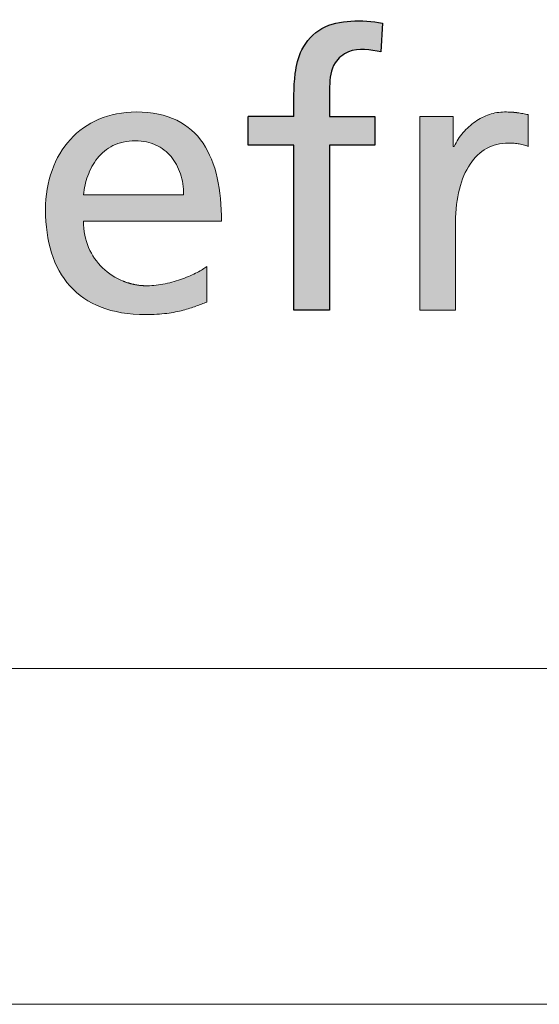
# Paper-space layout 'Hoja3' of a CAD drawing. Header units: millimetres. Extents: x 300 to 16757, y 100 to 11782.
# Tile 10 of 17: x 13786 to 13941, y 100 to 393. Entities that reach past the tile are written whole.
import ezdxf

# ---------------------------------------------------------------- set-up
doc = ezdxf.new("R2010")
doc.units = ezdxf.units.MM
doc.linetypes.add('SLD-Continua', pattern=[0])
doc.layers.add('FORMAT', color=7, linetype='SLD-Continua')

# ---------------------------------------------------------------- blocks, each defined once
blk = doc.blocks.new('Bloque5')
at = {"linetype": 'Continuous', "ltscale": 30}
h = blk.add_hatch(color=7, dxfattribs=at)
edge = h.paths.add_edge_path(flags=0)
edge.add_spline(control_points=[(858.3642980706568, 118.2958904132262), (858.3883576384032, 121.2798329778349), (858.231745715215, 126.4997669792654), (858.9199481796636, 134.0536646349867), (865.2124082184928, 139.0497056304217), (870.6530002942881, 138.1833119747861), (873.7265449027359, 137.5159212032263)], knot_values=[0, 0, 0, 0, 0.2854310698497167, 0.5205446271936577, 0.6849993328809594, 1, 1, 1, 1], weights=[1, 1, 1, 1, 1, 1, 1], degree=3, periodic=0)
edge.add_line((873.7265449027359, 137.5159212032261), (874.1924520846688, 146.0835372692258))
edge.add_spline(control_points=[(874.1924520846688, 146.0835372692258), (871.083252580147, 146.6324143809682), (865.0100536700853, 147.1043224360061), (855.7503126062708, 145.4308659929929), (849.7244998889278, 138.8109492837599), (847.5868232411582, 129.2801186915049), (847.7601145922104, 122.5593387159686), (847.7589930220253, 118.2958904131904)], knot_values=[0, 0, 0, 0, 0.1997988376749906, 0.3894495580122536, 0.5735241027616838, 0.7289501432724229, 1, 1, 1, 1], weights=[1, 1, 1, 1, 1, 1, 1, 1], degree=3, periodic=0)
edge.add_line((847.7589930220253, 118.2958904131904), (834.1969617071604, 118.2958904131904))
edge.add_line((834.1969617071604, 118.2958904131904), (834.1969617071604, 109.7137910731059))
edge.add_line((834.1969617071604, 109.7137910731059), (847.7589799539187, 109.7137910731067))
edge.add_line((847.7589799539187, 109.7137910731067), (847.7589799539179, 60.67932654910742))
edge.add_line((847.7589799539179, 60.67932654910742), (858.3642856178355, 60.67932654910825))
edge.add_line((858.3642856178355, 60.67932654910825), (858.3642856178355, 109.7137910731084))
edge.add_line((858.3642856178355, 109.7137910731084), (871.9263038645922, 109.7137910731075))
edge.add_line((871.9263038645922, 109.7137910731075), (871.9263038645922, 118.2958904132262))
edge.add_line((871.9263038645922, 118.2958904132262), (858.3642980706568, 118.2958904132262))
h = blk.add_hatch(color=7, dxfattribs=at)
edge = h.paths.add_edge_path(flags=0)
edge.add_spline(control_points=[(809.4531085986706, 68.500021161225), (807.665620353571, 68.12657026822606), (805.8436876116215, 67.90177458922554), (804.0942696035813, 67.90177458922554)], knot_values=[22.00002, 22.00002, 22.00002, 22.00002, 23.00002, 23.00002, 23.00002, 23.00002], weights=[1, 1, 1, 1], degree=3, periodic=0)
edge.add_arc((804.0773680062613, 87.16883435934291), 19.26706718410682, 248.0559337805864, 270.05026142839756, ccw=False)
edge.add_arc((803.9587986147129, 86.85491713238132), 18.93158542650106, 226.037883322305, 248.0337427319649, ccw=False)
edge.add_arc((803.6807394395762, 86.54309086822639), 18.51411656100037, 203.0267579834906, 225.9873849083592, ccw=False)
edge.add_spline(control_points=[(786.6417855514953, 79.301090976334), (785.6465207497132, 81.63606559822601), (785.0881572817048, 84.2683505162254), (785.0881572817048, 87.12180537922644)], knot_values=[0, 0, 0, 0, 1, 1, 1, 1], weights=[1, 1, 1, 1], degree=3, periodic=0)
edge.add_line((785.0881572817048, 87.12180537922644), (826.2203284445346, 87.12180537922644))
edge.add_spline(control_points=[(826.2203284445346, 87.12180537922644), (826.2203284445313, 91.75187127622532), (825.8323746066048, 96.10275544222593), (824.951320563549, 100.018551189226)], knot_values=[2, 2, 2, 2, 3, 3, 3, 3], weights=[1, 1, 1, 1], degree=3, periodic=0)
edge.add_spline(control_points=[(824.951320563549, 100.018551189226), (824.0702665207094, 103.9343469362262), (822.6942994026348, 107.4223057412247), (820.7200857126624, 110.3265209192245)], knot_values=[3, 3, 3, 3, 4, 4, 4, 4], weights=[1, 1, 1, 1], degree=3, periodic=0)
edge.add_spline(control_points=[(820.7200857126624, 110.3265209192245), (818.74405915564, 113.234361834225), (816.167973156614, 115.5620848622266), (812.8848684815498, 117.1646605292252)], knot_values=[4, 4, 4, 4, 5, 5, 5, 5], weights=[1, 1, 1, 1], degree=3, periodic=0)
edge.add_spline(control_points=[(812.8848684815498, 117.1646605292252), (809.6017638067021, 118.7672361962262), (805.6098275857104, 119.6410387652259), (800.8075391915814, 119.6410387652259), (796.7376496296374, 119.6410387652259), (793.0140179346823, 118.8868855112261), (789.7182231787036, 117.4873511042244)], knot_values=[5, 5, 5, 5, 6, 6, 6, 7, 7, 7, 7], weights=[1, 1, 1, 1, 1, 1, 1], degree=3, periodic=0)
edge.add_spline(control_points=[(789.7182231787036, 117.4873511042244), (786.4224284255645, 116.091442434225), (783.5562834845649, 114.0501526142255), (781.1977416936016, 111.4722537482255)], knot_values=[7, 7, 7, 7, 8, 8, 8, 8], weights=[1, 1, 1, 1], degree=3, periodic=0)
edge.add_spline(control_points=[(781.1977416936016, 111.4722537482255), (778.8410127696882, 108.8979806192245), (776.9918870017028, 105.7907241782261), (774.4719999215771, 98.72778888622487), (773.8012386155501, 94.77573577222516), (773.8012386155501, 90.50824355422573), (773.8012386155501, 85.81291439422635), (774.3867951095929, 81.5200420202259), (775.5851011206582, 77.71664411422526)], knot_values=[8, 8, 8, 8, 9, 9, 10, 10, 10, 11, 11, 11, 11], weights=[1, 1, 1, 1, 1, 1, 1, 1, 1], degree=3, periodic=0)
edge.add_spline(control_points=[(775.5851011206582, 77.71664411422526), (776.7834071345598, 73.91324620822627), (778.5944626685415, 70.59932277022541), (781.0436478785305, 67.87276869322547)], knot_values=[11, 11, 11, 11, 12, 12, 12, 12], weights=[1, 1, 1, 1], degree=3, periodic=0)
edge.add_spline(control_points=[(781.0436478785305, 67.87276869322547), (783.4928330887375, 65.1462146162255), (786.5819608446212, 63.01065564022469), (790.3382241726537, 61.55310944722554)], knot_values=[12, 12, 12, 12, 13, 13, 13, 13], weights=[1, 1, 1, 1], degree=3, periodic=0)
edge.add_spline(control_points=[(790.3382241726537, 61.55310944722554), (794.0944875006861, 60.09556325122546), (798.5142606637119, 59.31965557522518), (803.6301752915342, 59.31965557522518), (806.0050328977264, 59.31965557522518), (808.077141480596, 59.46105930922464), (809.9099514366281, 59.6931064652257)], knot_values=[13, 13, 13, 13, 14, 14, 14, 15, 15, 15, 15], weights=[1, 1, 1, 1, 1, 1, 1], degree=3, periodic=0)
edge.add_spline(control_points=[(809.9099514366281, 59.6931064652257), (811.7427613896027, 59.92877935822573), (813.3398984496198, 60.25509567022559), (814.764813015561, 60.62854656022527)], knot_values=[15, 15, 15, 15, 16, 16, 16, 16], weights=[1, 1, 1, 1], degree=3, periodic=0)
edge.add_spline(control_points=[(814.764813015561, 60.62854656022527), (816.1897275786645, 61.00199745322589), (817.4478582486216, 61.41895718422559), (818.6008425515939, 61.83954265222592)], knot_values=[16, 16, 16, 16, 17, 17, 17, 17], weights=[1, 1, 1, 1], degree=3, periodic=0)
edge.add_spline(control_points=[(818.6008425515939, 61.83954265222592), (819.7538268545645, 62.25287664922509), (820.8052905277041, 62.66983638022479), (821.8223097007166, 63.03603580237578)], knot_values=[17, 17, 17, 17, 18, 18, 18, 18], weights=[1, 1, 1, 1], degree=3, periodic=0)
edge.add_line((821.8223097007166, 63.03603580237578), (821.8223097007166, 73.65944463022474))
edge.add_spline(control_points=[(821.8223097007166, 73.65944463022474), (821.1751156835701, 73.12283558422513), (820.1798509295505, 72.49920885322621), (818.9434746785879, 71.85745344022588)], knot_values=[19.00002, 19.00002, 19.00002, 19.00002, 20.00002, 20.00002, 20.00002, 20.00002], weights=[1, 1, 1, 1], degree=3, periodic=0)
edge.add_spline(control_points=[(818.9434746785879, 71.85745344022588), (817.7070984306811, 71.2156980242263), (816.2277978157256, 70.56306540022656), (814.610719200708, 69.97932177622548)], knot_values=[20.00002, 20.00002, 20.00002, 20.00002, 21.00002, 21.00002, 21.00002, 21.00002], weights=[1, 1, 1, 1], degree=3, periodic=0)
edge.add_spline(control_points=[(814.610719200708, 69.97932177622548), (812.9954534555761, 69.39557814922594), (811.2405968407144, 68.87347205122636), (809.4531085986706, 68.500021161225)], knot_values=[21.00002, 21.00002, 21.00002, 21.00002, 22.00002, 22.00002, 22.00002, 22.00002], weights=[1, 1, 1, 1], degree=3, periodic=0)
edge = h.paths.add_edge_path(flags=0)
edge.add_line((814.9334097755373, 95.00778292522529), (807.4734563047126, 95.00778292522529))
edge.add_line((807.4734563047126, 95.00778292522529), (785.0881572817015, 95.00778292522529))
edge.add_spline(control_points=[(785.0881572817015, 95.00778292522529), (785.2875728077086, 96.87503738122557), (785.706345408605, 98.81480657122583), (786.3843581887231, 100.6711838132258)], knot_values=[0, 0, 0, 0, 1, 1, 1, 1], weights=[1, 1, 1, 1], degree=3, periodic=0)
edge.add_spline(control_points=[(786.3843581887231, 100.6711838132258), (787.0605581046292, 102.5275610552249), (787.999623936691, 104.3005463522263), (789.2360001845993, 105.8414844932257)], knot_values=[1, 1, 1, 1, 2, 2, 2, 2], weights=[1, 1, 1, 1], degree=3, periodic=0)
edge.add_spline(control_points=[(789.2360001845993, 105.8414844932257), (790.4741893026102, 107.3824226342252), (792.0133145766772, 108.6913136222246), (793.8914462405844, 109.6122507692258)], knot_values=[2, 2, 2, 2, 3, 3, 3, 3], weights=[1, 1, 1, 1], degree=3, periodic=0)
edge.add_spline(control_points=[(793.8914462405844, 109.6122507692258), (795.7695779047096, 110.5368136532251), (797.9903416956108, 111.0734226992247), (800.591807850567, 111.0734226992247), (802.8778349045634, 111.0734226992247), (804.9173118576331, 110.6202056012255), (806.6902971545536, 109.8044148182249)], knot_values=[3, 3, 3, 3, 4, 4, 4, 5, 5, 5, 5], weights=[1, 1, 1, 1, 1, 1, 1], degree=3, periodic=0)
edge.add_spline(control_points=[(806.6902971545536, 109.8044148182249), (808.4632824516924, 108.988624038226), (809.971588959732, 107.8066338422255), (811.1916493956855, 106.3527133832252)], knot_values=[5, 5, 5, 5, 6, 6, 6, 6], weights=[1, 1, 1, 1], degree=3, periodic=0)
edge.add_spline(control_points=[(811.1916493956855, 106.3527133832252), (812.4117098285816, 104.8951671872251), (813.3471499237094, 103.1620649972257), (813.9780281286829, 101.244050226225)], knot_values=[6, 6, 6, 6, 7, 7, 7, 7], weights=[1, 1, 1, 1], degree=3, periodic=0)
edge.add_spline(control_points=[(813.9780281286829, 101.244050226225), (814.6089063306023, 99.32240972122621), (814.9334097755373, 97.2158566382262), (814.9334097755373, 95.00778292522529)], knot_values=[7, 7, 7, 7, 8, 8, 8, 8], weights=[1, 1, 1, 1], degree=3, periodic=0)
h = blk.add_hatch(color=7, dxfattribs=at)
edge = h.paths.add_edge_path(flags=0)
edge.add_spline(control_points=[(809.4531085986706, 68.500021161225), (807.665620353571, 68.12657026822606), (805.8436876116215, 67.90177458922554), (804.0942696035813, 67.90177458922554)], knot_values=[22.00002, 22.00002, 22.00002, 22.00002, 23.00002, 23.00002, 23.00002, 23.00002], weights=[1, 1, 1, 1], degree=3, periodic=0)
edge.add_arc((804.0773680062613, 87.16883435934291), 19.26706718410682, 248.0559337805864, 270.05026142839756, ccw=False)
edge.add_arc((803.9587986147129, 86.85491713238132), 18.93158542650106, 226.037883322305, 248.0337427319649, ccw=False)
edge.add_arc((803.6807394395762, 86.54309086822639), 18.51411656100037, 203.0267579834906, 225.9873849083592, ccw=False)
edge.add_spline(control_points=[(786.6417855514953, 79.301090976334), (785.6465207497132, 81.63606559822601), (785.0881572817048, 84.2683505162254), (785.0881572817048, 87.12180537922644)], knot_values=[0, 0, 0, 0, 1, 1, 1, 1], weights=[1, 1, 1, 1], degree=3, periodic=0)
edge.add_line((785.0881572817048, 87.12180537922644), (826.2203284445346, 87.12180537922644))
edge.add_spline(control_points=[(826.2203284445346, 87.12180537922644), (826.2203284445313, 91.75187127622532), (825.8323746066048, 96.10275544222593), (824.951320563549, 100.018551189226)], knot_values=[2, 2, 2, 2, 3, 3, 3, 3], weights=[1, 1, 1, 1], degree=3, periodic=0)
edge.add_spline(control_points=[(824.951320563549, 100.018551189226), (824.0702665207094, 103.9343469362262), (822.6942994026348, 107.4223057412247), (820.7200857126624, 110.3265209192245)], knot_values=[3, 3, 3, 3, 4, 4, 4, 4], weights=[1, 1, 1, 1], degree=3, periodic=0)
edge.add_spline(control_points=[(820.7200857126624, 110.3265209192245), (818.74405915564, 113.234361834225), (816.167973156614, 115.5620848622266), (812.8848684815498, 117.1646605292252)], knot_values=[4, 4, 4, 4, 5, 5, 5, 5], weights=[1, 1, 1, 1], degree=3, periodic=0)
edge.add_spline(control_points=[(812.8848684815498, 117.1646605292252), (809.6017638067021, 118.7672361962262), (805.6098275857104, 119.6410387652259), (800.8075391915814, 119.6410387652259), (796.7376496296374, 119.6410387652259), (793.0140179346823, 118.8868855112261), (789.7182231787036, 117.4873511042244)], knot_values=[5, 5, 5, 5, 6, 6, 6, 7, 7, 7, 7], weights=[1, 1, 1, 1, 1, 1, 1], degree=3, periodic=0)
edge.add_spline(control_points=[(789.7182231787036, 117.4873511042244), (786.4224284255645, 116.091442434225), (783.5562834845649, 114.0501526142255), (781.1977416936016, 111.4722537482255)], knot_values=[7, 7, 7, 7, 8, 8, 8, 8], weights=[1, 1, 1, 1], degree=3, periodic=0)
edge.add_spline(control_points=[(781.1977416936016, 111.4722537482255), (778.8410127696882, 108.8979806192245), (776.9918870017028, 105.7907241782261), (774.4719999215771, 98.72778888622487), (773.8012386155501, 94.77573577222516), (773.8012386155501, 90.50824355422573), (773.8012386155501, 85.81291439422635), (774.3867951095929, 81.5200420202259), (775.5851011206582, 77.71664411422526)], knot_values=[8, 8, 8, 8, 9, 9, 10, 10, 10, 11, 11, 11, 11], weights=[1, 1, 1, 1, 1, 1, 1, 1, 1], degree=3, periodic=0)
edge.add_spline(control_points=[(775.5851011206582, 77.71664411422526), (776.7834071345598, 73.91324620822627), (778.5944626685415, 70.59932277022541), (781.0436478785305, 67.87276869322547)], knot_values=[11, 11, 11, 11, 12, 12, 12, 12], weights=[1, 1, 1, 1], degree=3, periodic=0)
edge.add_spline(control_points=[(781.0436478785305, 67.87276869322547), (783.4928330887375, 65.1462146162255), (786.5819608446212, 63.01065564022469), (790.3382241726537, 61.55310944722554)], knot_values=[12, 12, 12, 12, 13, 13, 13, 13], weights=[1, 1, 1, 1], degree=3, periodic=0)
edge.add_spline(control_points=[(790.3382241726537, 61.55310944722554), (794.0944875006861, 60.09556325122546), (798.5142606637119, 59.31965557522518), (803.6301752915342, 59.31965557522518), (806.0050328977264, 59.31965557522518), (808.077141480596, 59.46105930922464), (809.9099514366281, 59.6931064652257)], knot_values=[13, 13, 13, 13, 14, 14, 14, 15, 15, 15, 15], weights=[1, 1, 1, 1, 1, 1, 1], degree=3, periodic=0)
edge.add_spline(control_points=[(809.9099514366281, 59.6931064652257), (811.7427613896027, 59.92877935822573), (813.3398984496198, 60.25509567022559), (814.764813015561, 60.62854656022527)], knot_values=[15, 15, 15, 15, 16, 16, 16, 16], weights=[1, 1, 1, 1], degree=3, periodic=0)
edge.add_spline(control_points=[(814.764813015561, 60.62854656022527), (816.1897275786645, 61.00199745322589), (817.4478582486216, 61.41895718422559), (818.6008425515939, 61.83954265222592)], knot_values=[16, 16, 16, 16, 17, 17, 17, 17], weights=[1, 1, 1, 1], degree=3, periodic=0)
edge.add_spline(control_points=[(818.6008425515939, 61.83954265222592), (819.7538268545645, 62.25287664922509), (820.8052905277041, 62.66983638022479), (821.8223097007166, 63.03603580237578)], knot_values=[17, 17, 17, 17, 18, 18, 18, 18], weights=[1, 1, 1, 1], degree=3, periodic=0)
edge.add_line((821.8223097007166, 63.03603580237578), (821.8223097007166, 73.65944463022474))
edge.add_spline(control_points=[(821.8223097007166, 73.65944463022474), (821.1751156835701, 73.12283558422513), (820.1798509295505, 72.49920885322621), (818.9434746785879, 71.85745344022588)], knot_values=[19.00002, 19.00002, 19.00002, 19.00002, 20.00002, 20.00002, 20.00002, 20.00002], weights=[1, 1, 1, 1], degree=3, periodic=0)
edge.add_spline(control_points=[(818.9434746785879, 71.85745344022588), (817.7070984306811, 71.2156980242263), (816.2277978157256, 70.56306540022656), (814.610719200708, 69.97932177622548)], knot_values=[20.00002, 20.00002, 20.00002, 20.00002, 21.00002, 21.00002, 21.00002, 21.00002], weights=[1, 1, 1, 1], degree=3, periodic=0)
edge.add_spline(control_points=[(814.610719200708, 69.97932177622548), (812.9954534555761, 69.39557814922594), (811.2405968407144, 68.87347205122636), (809.4531085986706, 68.500021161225)], knot_values=[21.00002, 21.00002, 21.00002, 21.00002, 22.00002, 22.00002, 22.00002, 22.00002], weights=[1, 1, 1, 1], degree=3, periodic=0)
edge = h.paths.add_edge_path(flags=0)
edge.add_line((814.9334097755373, 95.00778292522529), (807.4734563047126, 95.00778292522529))
edge.add_line((807.4734563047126, 95.00778292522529), (785.0881572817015, 95.00778292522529))
edge.add_spline(control_points=[(785.0881572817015, 95.00778292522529), (785.2875728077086, 96.87503738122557), (785.706345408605, 98.81480657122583), (786.3843581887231, 100.6711838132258)], knot_values=[0, 0, 0, 0, 1, 1, 1, 1], weights=[1, 1, 1, 1], degree=3, periodic=0)
edge.add_spline(control_points=[(786.3843581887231, 100.6711838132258), (787.0605581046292, 102.5275610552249), (787.999623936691, 104.3005463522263), (789.2360001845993, 105.8414844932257)], knot_values=[1, 1, 1, 1, 2, 2, 2, 2], weights=[1, 1, 1, 1], degree=3, periodic=0)
edge.add_spline(control_points=[(789.2360001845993, 105.8414844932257), (790.4741893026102, 107.3824226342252), (792.0133145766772, 108.6913136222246), (793.8914462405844, 109.6122507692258)], knot_values=[2, 2, 2, 2, 3, 3, 3, 3], weights=[1, 1, 1, 1], degree=3, periodic=0)
edge.add_spline(control_points=[(793.8914462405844, 109.6122507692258), (795.7695779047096, 110.5368136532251), (797.9903416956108, 111.0734226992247), (800.591807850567, 111.0734226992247), (802.8778349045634, 111.0734226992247), (804.9173118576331, 110.6202056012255), (806.6902971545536, 109.8044148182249)], knot_values=[3, 3, 3, 3, 4, 4, 4, 5, 5, 5, 5], weights=[1, 1, 1, 1, 1, 1, 1], degree=3, periodic=0)
edge.add_spline(control_points=[(806.6902971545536, 109.8044148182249), (808.4632824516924, 108.988624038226), (809.971588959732, 107.8066338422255), (811.1916493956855, 106.3527133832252)], knot_values=[5, 5, 5, 5, 6, 6, 6, 6], weights=[1, 1, 1, 1], degree=3, periodic=0)
edge.add_spline(control_points=[(811.1916493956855, 106.3527133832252), (812.4117098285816, 104.8951671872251), (813.3471499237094, 103.1620649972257), (813.9780281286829, 101.244050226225)], knot_values=[6, 6, 6, 6, 7, 7, 7, 7], weights=[1, 1, 1, 1], degree=3, periodic=0)
edge.add_spline(control_points=[(813.9780281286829, 101.244050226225), (814.6089063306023, 99.32240972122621), (814.9334097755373, 97.2158566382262), (814.9334097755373, 95.00778292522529)], knot_values=[7, 7, 7, 7, 8, 8, 8, 8], weights=[1, 1, 1, 1], degree=3, periodic=0)
h = blk.add_hatch(color=7, dxfattribs=at)
edge = h.paths.add_edge_path(flags=0)
edge.add_spline(control_points=[(913.0839179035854, 110.3482753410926), (913.5715794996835, 110.3156437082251), (914.0701183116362, 110.2648833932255), (914.5722828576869, 110.1851171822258)], knot_values=[22.13157782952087, 22.13157782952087, 22.13157782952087, 22.13157782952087, 23.13157782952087, 23.13157782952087, 23.13157782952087, 23.13157782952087], weights=[1, 1, 1, 1], degree=3, periodic=0)
edge.add_spline(control_points=[(914.5722828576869, 110.1851171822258), (915.0744474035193, 110.1053509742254), (915.5784248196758, 110.0038303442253), (916.0769636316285, 109.8696780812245)], knot_values=[23.13157782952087, 23.13157782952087, 23.13157782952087, 23.13157782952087, 24.13157782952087, 24.13157782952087, 24.13157782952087, 24.13157782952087], weights=[1, 1, 1, 1], degree=3, periodic=0)
edge.add_spline(control_points=[(916.0769636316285, 109.8696780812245), (916.5755024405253, 109.7355258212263), (917.0686026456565, 109.5687419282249), (917.5490127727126, 109.3657006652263)], knot_values=[0, 0, 0, 0, 1, 1, 1, 1], weights=[1, 1, 1, 1], degree=3, periodic=0)
edge.add_line((917.5490127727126, 109.3657006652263), (917.5490127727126, 118.857879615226))
edge.add_line((917.5490127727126, 118.857879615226), (915.9464371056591, 119.1624415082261))
edge.add_spline(control_points=[(915.9464371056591, 119.1624415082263), (915.431582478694, 119.2567106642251), (914.9221664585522, 119.3437283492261), (914.3855574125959, 119.4126173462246)], knot_values=[3, 3, 3, 3, 4, 4, 4, 4], weights=[1, 1, 1, 1], degree=3, periodic=0)
edge.add_arc((910.9542702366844, 92.88201257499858), 26.75157418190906, 82.63066274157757, 86.3526460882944)
edge.add_spline(control_points=[(912.6560809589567, 119.5794012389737), (912.0270156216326, 119.6192843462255), (911.3363127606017, 119.6410387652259), (910.5440892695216, 119.6410387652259), (909.0194669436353, 119.6410387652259), (907.4930317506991, 119.3727342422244), (906.0191697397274, 118.8760083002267)], knot_values=[4.064960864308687, 4.064960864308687, 4.064960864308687, 4.064960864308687, 5.064960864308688, 5.064960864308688, 5.064960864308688, 6.064960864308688, 6.064960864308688, 6.064960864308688, 6.064960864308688], weights=[1, 1, 1, 1, 1, 1, 1], degree=3, periodic=0)
edge.add_spline(control_points=[(906.0191697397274, 118.8760083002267), (904.5453077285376, 118.3792823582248), (903.124018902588, 117.6577607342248), (901.8042507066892, 116.7477007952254)], knot_values=[6.064960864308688, 6.064960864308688, 6.064960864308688, 6.064960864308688, 7.064960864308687, 7.064960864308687, 7.064960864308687, 7.064960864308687], weights=[1, 1, 1, 1], degree=3, periodic=0)
edge.add_spline(control_points=[(901.8042507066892, 116.7477007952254), (900.4844825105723, 115.8376408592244), (899.2662349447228, 114.7390426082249), (898.2020811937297, 113.499040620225)], knot_values=[7.064960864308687, 7.064960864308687, 7.064960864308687, 7.064960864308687, 8.064960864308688, 8.064960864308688, 8.064960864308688, 8.064960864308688], weights=[1, 1, 1, 1], degree=3, periodic=0)
edge.add_spline(control_points=[(898.2020811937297, 113.499040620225), (897.1379274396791, 112.2517871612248), (896.2278675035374, 110.863129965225), (895.5226616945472, 109.3657006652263)], knot_values=[8.064960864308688, 8.064960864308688, 8.064960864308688, 8.064960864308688, 9.064960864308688, 9.064960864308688, 9.064960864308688, 9.064960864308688], weights=[1, 1, 1, 1], degree=3, periodic=0)
edge.add_line((895.5226616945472, 109.3657006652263), (895.2815501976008, 109.3657006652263))
edge.add_line((895.2815501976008, 109.3657006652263), (895.2815501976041, 118.2958649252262))
edge.add_line((895.2815501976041, 118.2958649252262), (890.3179165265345, 118.2958904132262))
edge.add_line((890.3179165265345, 118.2958904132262), (885.3542828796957, 118.2958904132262))
edge.add_line((885.3542828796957, 118.2958904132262), (885.3542828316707, 111.0953089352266))
edge.add_line((885.3542828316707, 111.0953089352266), (885.354282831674, 60.6793068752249))
edge.add_line((885.354282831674, 60.6793068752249), (895.9631887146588, 60.67930687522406))
edge.add_line((895.9631887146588, 60.67930687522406), (895.9631887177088, 67.23101327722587))
edge.add_spline(control_points=[(895.9631887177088, 67.23101327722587), (895.9631887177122, 73.7839282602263), (895.9631887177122, 80.33684324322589), (895.9631887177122, 86.88975822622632), (895.9631887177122, 90.50461781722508), (896.3511425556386, 93.78228388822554), (897.0835413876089, 96.66111890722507)], knot_values=[17.06496086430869, 17.06496086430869, 17.06496086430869, 17.06496086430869, 18.06496086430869, 18.06496086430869, 18.06496086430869, 19.06496086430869, 19.06496086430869, 19.06496086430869, 19.06496086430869], weights=[1, 1, 1, 1, 1, 1, 1], degree=3, periodic=0)
edge.add_spline(control_points=[(897.0835413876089, 96.66111890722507), (897.8159402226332, 99.54357966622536), (898.889158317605, 102.0308351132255), (900.2596868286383, 104.0648734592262)], knot_values=[19.06496086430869, 19.06496086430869, 19.06496086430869, 19.06496086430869, 20.06496086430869, 20.06496086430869, 20.06496086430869, 20.06496086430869], weights=[1, 1, 1, 1], degree=3, periodic=0)
edge.add_spline(control_points=[(900.2596868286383, 104.0648734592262), (901.6302153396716, 106.0989118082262), (903.2962413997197, 107.6833587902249), (905.2124433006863, 108.756576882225)], knot_values=[20.06496086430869, 20.06496086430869, 20.06496086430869, 20.06496086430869, 21.06496086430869, 21.06496086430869, 21.06496086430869, 21.06496086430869], weights=[1, 1, 1, 1], degree=3, periodic=0)
edge.add_spline(control_points=[(905.2124433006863, 108.756576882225), (907.1286452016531, 109.8297949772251), (909.2950229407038, 110.3954099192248), (911.6644419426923, 110.3954099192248)], knot_values=[21.06496086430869, 21.06496086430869, 21.06496086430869, 21.06496086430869, 22.06496086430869, 22.06496086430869, 22.06496086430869, 22.06496086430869], weights=[1, 1, 1, 1], degree=3, periodic=0)
edge.add_arc((911.6668954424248, 89.07169831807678), 21.32371174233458, 86.18972148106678, 90.00659243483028, ccw=False)
h = blk.add_hatch(color=7, dxfattribs=at)
edge = h.paths.add_edge_path(flags=0)
edge.add_spline(control_points=[(913.0839179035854, 110.3482753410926), (913.5715794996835, 110.3156437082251), (914.0701183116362, 110.2648833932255), (914.5722828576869, 110.1851171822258)], knot_values=[22.13157782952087, 22.13157782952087, 22.13157782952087, 22.13157782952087, 23.13157782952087, 23.13157782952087, 23.13157782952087, 23.13157782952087], weights=[1, 1, 1, 1], degree=3, periodic=0)
edge.add_spline(control_points=[(914.5722828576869, 110.1851171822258), (915.0744474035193, 110.1053509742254), (915.5784248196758, 110.0038303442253), (916.0769636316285, 109.8696780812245)], knot_values=[23.13157782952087, 23.13157782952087, 23.13157782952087, 23.13157782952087, 24.13157782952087, 24.13157782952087, 24.13157782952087, 24.13157782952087], weights=[1, 1, 1, 1], degree=3, periodic=0)
edge.add_spline(control_points=[(916.0769636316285, 109.8696780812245), (916.5755024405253, 109.7355258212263), (917.0686026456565, 109.5687419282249), (917.5490127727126, 109.3657006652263)], knot_values=[0, 0, 0, 0, 1, 1, 1, 1], weights=[1, 1, 1, 1], degree=3, periodic=0)
edge.add_line((917.5490127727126, 109.3657006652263), (917.5490127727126, 118.857879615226))
edge.add_line((917.5490127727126, 118.857879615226), (915.9464371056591, 119.1624415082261))
edge.add_spline(control_points=[(915.9464371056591, 119.1624415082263), (915.431582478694, 119.2567106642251), (914.9221664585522, 119.3437283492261), (914.3855574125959, 119.4126173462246)], knot_values=[3, 3, 3, 3, 4, 4, 4, 4], weights=[1, 1, 1, 1], degree=3, periodic=0)
edge.add_arc((910.9542702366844, 92.88201257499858), 26.75157418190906, 82.63066274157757, 86.3526460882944)
edge.add_spline(control_points=[(912.6560809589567, 119.5794012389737), (912.0270156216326, 119.6192843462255), (911.3363127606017, 119.6410387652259), (910.5440892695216, 119.6410387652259), (909.0194669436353, 119.6410387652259), (907.4930317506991, 119.3727342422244), (906.0191697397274, 118.8760083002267)], knot_values=[4.064960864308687, 4.064960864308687, 4.064960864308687, 4.064960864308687, 5.064960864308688, 5.064960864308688, 5.064960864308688, 6.064960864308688, 6.064960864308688, 6.064960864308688, 6.064960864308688], weights=[1, 1, 1, 1, 1, 1, 1], degree=3, periodic=0)
edge.add_spline(control_points=[(906.0191697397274, 118.8760083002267), (904.5453077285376, 118.3792823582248), (903.124018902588, 117.6577607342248), (901.8042507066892, 116.7477007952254)], knot_values=[6.064960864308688, 6.064960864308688, 6.064960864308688, 6.064960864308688, 7.064960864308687, 7.064960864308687, 7.064960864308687, 7.064960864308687], weights=[1, 1, 1, 1], degree=3, periodic=0)
edge.add_spline(control_points=[(901.8042507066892, 116.7477007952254), (900.4844825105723, 115.8376408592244), (899.2662349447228, 114.7390426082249), (898.2020811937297, 113.499040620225)], knot_values=[7.064960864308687, 7.064960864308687, 7.064960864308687, 7.064960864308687, 8.064960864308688, 8.064960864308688, 8.064960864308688, 8.064960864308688], weights=[1, 1, 1, 1], degree=3, periodic=0)
edge.add_spline(control_points=[(898.2020811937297, 113.499040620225), (897.1379274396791, 112.2517871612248), (896.2278675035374, 110.863129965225), (895.5226616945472, 109.3657006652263)], knot_values=[8.064960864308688, 8.064960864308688, 8.064960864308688, 8.064960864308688, 9.064960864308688, 9.064960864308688, 9.064960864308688, 9.064960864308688], weights=[1, 1, 1, 1], degree=3, periodic=0)
edge.add_line((895.5226616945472, 109.3657006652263), (895.2815501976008, 109.3657006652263))
edge.add_line((895.2815501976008, 109.3657006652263), (895.2815501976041, 118.2958649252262))
edge.add_line((895.2815501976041, 118.2958649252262), (890.3179165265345, 118.2958904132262))
edge.add_line((890.3179165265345, 118.2958904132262), (885.3542828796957, 118.2958904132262))
edge.add_line((885.3542828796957, 118.2958904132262), (885.3542828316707, 111.0953089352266))
edge.add_line((885.3542828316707, 111.0953089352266), (885.354282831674, 60.6793068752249))
edge.add_line((885.354282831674, 60.6793068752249), (895.9631887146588, 60.67930687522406))
edge.add_line((895.9631887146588, 60.67930687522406), (895.9631887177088, 67.23101327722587))
edge.add_spline(control_points=[(895.9631887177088, 67.23101327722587), (895.9631887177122, 73.7839282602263), (895.9631887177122, 80.33684324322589), (895.9631887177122, 86.88975822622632), (895.9631887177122, 90.50461781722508), (896.3511425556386, 93.78228388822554), (897.0835413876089, 96.66111890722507)], knot_values=[17.06496086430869, 17.06496086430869, 17.06496086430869, 17.06496086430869, 18.06496086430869, 18.06496086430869, 18.06496086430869, 19.06496086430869, 19.06496086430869, 19.06496086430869, 19.06496086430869], weights=[1, 1, 1, 1, 1, 1, 1], degree=3, periodic=0)
edge.add_spline(control_points=[(897.0835413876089, 96.66111890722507), (897.8159402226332, 99.54357966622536), (898.889158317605, 102.0308351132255), (900.2596868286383, 104.0648734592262)], knot_values=[19.06496086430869, 19.06496086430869, 19.06496086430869, 19.06496086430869, 20.06496086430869, 20.06496086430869, 20.06496086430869, 20.06496086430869], weights=[1, 1, 1, 1], degree=3, periodic=0)
edge.add_spline(control_points=[(900.2596868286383, 104.0648734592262), (901.6302153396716, 106.0989118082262), (903.2962413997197, 107.6833587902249), (905.2124433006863, 108.756576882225)], knot_values=[20.06496086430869, 20.06496086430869, 20.06496086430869, 20.06496086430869, 21.06496086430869, 21.06496086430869, 21.06496086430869, 21.06496086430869], weights=[1, 1, 1, 1], degree=3, periodic=0)
edge.add_spline(control_points=[(905.2124433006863, 108.756576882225), (907.1286452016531, 109.8297949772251), (909.2950229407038, 110.3954099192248), (911.6644419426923, 110.3954099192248)], knot_values=[21.06496086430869, 21.06496086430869, 21.06496086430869, 21.06496086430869, 22.06496086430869, 22.06496086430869, 22.06496086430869, 22.06496086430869], weights=[1, 1, 1, 1], degree=3, periodic=0)
edge.add_arc((911.6668954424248, 89.07169831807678), 21.32371174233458, 86.18972148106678, 90.00659243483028, ccw=False)
at = {"color": 7, "linetype": 'SLD-Continua', "lineweight": 18, "ltscale": 30}
blk.add_line((814.9334097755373, 95.00778292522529), (807.4734563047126, 95.00778292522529), dxfattribs=at)
for centre, radius, start, end in [((803.6807394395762, 86.54309086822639), 18.51411656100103, 203.0267579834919, 225.9873849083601), ((803.9587986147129, 86.85491713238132), 18.93158542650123, 226.0378833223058, 248.0337427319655)]:
    blk.add_arc(centre, radius, start, end, dxfattribs=at)
at = {"color": 8, "linetype": 'Continuous', "lineweight": 0, "ltscale": 30, "true_color": 0x808080}
for points in [[(789.7182231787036, 117.4873511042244), (786.4224284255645, 116.091442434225), (783.5562834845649, 114.0501526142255), (781.1977416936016, 111.4722537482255)], [(890.3179165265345, 118.2958904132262), (888.6633719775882, 118.2958904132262), (887.008827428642, 118.2958904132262), (885.3542828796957, 118.2958904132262)], [(885.3542828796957, 118.2958904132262), (885.3542828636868, 115.8956965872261), (885.3542828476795, 113.4955027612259), (885.3542828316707, 111.0953089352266)], [(895.2815501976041, 118.2958649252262), (893.6270056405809, 118.2958734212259), (891.9724610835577, 118.2958819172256), (890.3179165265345, 118.2958904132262)], [(895.2815501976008, 109.3657006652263), (895.2815501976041, 112.3424220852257), (895.2815501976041, 115.3191435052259), (895.2815501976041, 118.2958649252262)], [(906.0191697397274, 118.8760083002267), (904.5453077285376, 118.3792823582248), (903.124018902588, 117.6577607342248), (901.8042507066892, 116.7477007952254)], [(915.9464371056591, 119.1624415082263), (915.431582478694, 119.2567106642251), (914.9221664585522, 119.3437283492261), (914.3855574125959, 119.4126173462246)], [(917.5490127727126, 118.857879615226), (917.0148208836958, 118.9594002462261), (916.4806289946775, 119.0609208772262), (915.9464371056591, 119.1624415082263)], [(917.5490127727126, 109.3657006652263), (917.5490127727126, 112.5297603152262), (917.5490127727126, 115.6938199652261), (917.5490127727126, 118.857879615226)], [(820.7200857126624, 110.3265209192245), (818.74405915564, 113.234361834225), (816.167973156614, 115.5620848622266), (812.8848684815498, 117.1646605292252)], [(901.8042507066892, 116.7477007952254), (900.4844825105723, 115.8376408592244), (899.2662349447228, 114.7390426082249), (898.2020811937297, 113.499040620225)], [(898.2020811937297, 113.499040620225), (897.1379274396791, 112.2517871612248), (896.2278675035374, 110.863129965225), (895.5226616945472, 109.3657006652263)], [(789.2360001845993, 105.8414844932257), (790.4741893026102, 107.3824226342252), (792.0133145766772, 108.6913136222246), (793.8914462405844, 109.6122507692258)], [(806.6902971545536, 109.8044148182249), (808.4632824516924, 108.988624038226), (809.971588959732, 107.8066338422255), (811.1916493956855, 106.3527133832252)], [(824.951320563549, 100.018551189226), (824.0702665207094, 103.9343469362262), (822.6942994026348, 107.4223057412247), (820.7200857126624, 110.3265209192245)], [(885.3542828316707, 111.0953089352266), (885.354282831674, 94.28997491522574), (885.354282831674, 77.4846408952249), (885.354282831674, 60.6793068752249)], [(895.5226616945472, 109.3657006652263), (895.4422911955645, 109.3657006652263), (895.3619206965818, 109.3657006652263), (895.2815501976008, 109.3657006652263)], [(900.2596868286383, 104.0648734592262), (901.6302153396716, 106.0989118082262), (903.2962413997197, 107.6833587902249), (905.2124433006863, 108.756576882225)], [(905.2124433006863, 108.756576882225), (907.1286452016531, 109.8297949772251), (909.2950229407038, 110.3954099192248), (911.6644419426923, 110.3954099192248)], [(913.0839179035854, 110.3482753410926), (913.5715794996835, 110.3156437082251), (914.0701183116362, 110.2648833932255), (914.5722828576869, 110.1851171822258)], [(914.5722828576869, 110.1851171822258), (915.0744474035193, 110.1053509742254), (915.5784248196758, 110.0038303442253), (916.0769636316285, 109.8696780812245)], [(916.0769636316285, 109.8696780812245), (916.5755024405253, 109.7355258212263), (917.0686026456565, 109.5687419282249), (917.5490127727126, 109.3657006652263)], [(786.3843581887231, 100.6711838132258), (787.0605581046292, 102.5275610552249), (787.999623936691, 104.3005463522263), (789.2360001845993, 105.8414844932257)], [(811.1916493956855, 106.3527133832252), (812.4117098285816, 104.8951671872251), (813.3471499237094, 103.1620649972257), (813.9780281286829, 101.244050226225)], [(897.0835413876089, 96.66111890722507), (897.8159402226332, 99.54357966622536), (898.889158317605, 102.0308351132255), (900.2596868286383, 104.0648734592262)], [(785.0881572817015, 95.00778292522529), (785.2875728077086, 96.87503738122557), (785.706345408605, 98.81480657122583), (786.3843581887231, 100.6711838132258)], [(813.9780281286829, 101.244050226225), (814.6089063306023, 99.32240972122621), (814.9334097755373, 97.2158566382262), (814.9334097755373, 95.00778292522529)], [(826.2203284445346, 87.12180537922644), (826.2203284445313, 91.75187127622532), (825.8323746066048, 96.10275544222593), (824.951320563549, 100.018551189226)], [(807.4734563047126, 95.00778292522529), (800.0116899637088, 95.00778292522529), (792.5499236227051, 95.00778292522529), (785.0881572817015, 95.00778292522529)], [(786.6417855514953, 79.301090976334), (785.6465207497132, 81.63606559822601), (785.0881572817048, 84.2683505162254), (785.0881572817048, 87.12180537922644)], [(785.0881572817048, 87.12180537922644), (798.7988810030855, 87.12180537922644), (812.5096047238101, 87.12180537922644), (826.2203284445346, 87.12180537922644)], [(775.5851011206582, 77.71664411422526), (776.7834071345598, 73.91324620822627), (778.5944626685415, 70.59932277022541), (781.0436478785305, 67.87276869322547)], [(821.8223097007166, 73.65944463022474), (821.1751156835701, 73.12283558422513), (820.1798509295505, 72.49920885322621), (818.9434746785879, 71.85745344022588)], [(821.8223097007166, 63.03603580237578), (821.8223097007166, 66.57717207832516), (821.8223097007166, 70.11830835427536), (821.8223097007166, 73.65944463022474)], [(818.9434746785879, 71.85745344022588), (817.7070984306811, 71.2156980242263), (816.2277978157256, 70.56306540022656), (814.610719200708, 69.97932177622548)], [(781.0436478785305, 67.87276869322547), (783.4928330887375, 65.1462146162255), (786.5819608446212, 63.01065564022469), (790.3382241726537, 61.55310944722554)], [(809.4531085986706, 68.500021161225), (807.665620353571, 68.12657026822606), (805.8436876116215, 67.90177458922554), (804.0942696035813, 67.90177458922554)], [(814.610719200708, 69.97932177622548), (812.9954534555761, 69.39557814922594), (811.2405968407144, 68.87347205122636), (809.4531085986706, 68.500021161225)], [(895.9631887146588, 60.6793068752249), (895.963188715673, 62.86320900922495), (895.9631887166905, 65.04711114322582), (895.9631887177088, 67.23101327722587)], [(814.764813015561, 60.62854656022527), (816.1897275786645, 61.00199745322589), (817.4478582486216, 61.41895718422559), (818.6008425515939, 61.83954265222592)], [(818.6008425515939, 61.83954265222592), (819.7538268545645, 62.25287664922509), (820.8052905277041, 62.66983638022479), (821.8223097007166, 63.03603580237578)], [(809.9099514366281, 59.6931064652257), (811.7427613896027, 59.92877935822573), (813.3398984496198, 60.25509567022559), (814.764813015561, 60.62854656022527)], [(885.3542828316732, 60.6793068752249), (888.8905847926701, 60.67930687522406), (892.4268867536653, 60.67930687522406), (895.9631887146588, 60.67930687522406)]]:
    blk.add_open_spline(points, degree=3, dxfattribs=at)
for points, knots in [([(812.8848684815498, 117.1646605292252), (809.6017638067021, 118.7672361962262), (805.6098275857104, 119.6410387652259), (800.8075391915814, 119.6410387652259), (796.7376496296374, 119.6410387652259), (793.0140179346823, 118.8868855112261), (789.7182231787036, 117.4873511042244)], [5, 5, 5, 5, 6, 6, 6, 7, 7, 7, 7]), ([(912.6560809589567, 119.5794012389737), (912.0270156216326, 119.6192843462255), (911.3363127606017, 119.6410387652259), (910.5440892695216, 119.6410387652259), (909.0194669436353, 119.6410387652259), (907.4930317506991, 119.3727342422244), (906.0191697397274, 118.8760083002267)], [4.064960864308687, 4.064960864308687, 4.064960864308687, 4.064960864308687, 5.064960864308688, 5.064960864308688, 5.064960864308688, 6.064960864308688, 6.064960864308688, 6.064960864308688, 6.064960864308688]), ([(781.1977416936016, 111.4722537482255), (778.8410127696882, 108.8979806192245), (776.9918870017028, 105.7907241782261), (774.4719999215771, 98.72778888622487), (773.8012386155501, 94.77573577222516), (773.8012386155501, 90.50824355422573), (773.8012386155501, 85.81291439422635), (774.3867951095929, 81.5200420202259), (775.5851011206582, 77.71664411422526)], [8, 8, 8, 8, 9, 9, 10, 10, 10, 11, 11, 11, 11]), ([(793.8914462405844, 109.6122507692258), (795.7695779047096, 110.5368136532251), (797.9903416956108, 111.0734226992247), (800.591807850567, 111.0734226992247), (802.8778349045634, 111.0734226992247), (804.9173118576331, 110.6202056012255), (806.6902971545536, 109.8044148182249)], [3, 3, 3, 3, 4, 4, 4, 5, 5, 5, 5]), ([(895.9631887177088, 67.23101327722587), (895.9631887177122, 73.7839282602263), (895.9631887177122, 80.33684324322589), (895.9631887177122, 86.88975822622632), (895.9631887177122, 90.50461781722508), (896.3511425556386, 93.78228388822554), (897.0835413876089, 96.66111890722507)], [17.06496086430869, 17.06496086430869, 17.06496086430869, 17.06496086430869, 18.06496086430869, 18.06496086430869, 18.06496086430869, 19.06496086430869, 19.06496086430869, 19.06496086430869, 19.06496086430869]), ([(790.3382241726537, 61.55310944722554), (794.0944875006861, 60.09556325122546), (798.5142606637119, 59.31965557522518), (803.6301752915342, 59.31965557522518), (806.0050328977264, 59.31965557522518), (808.077141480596, 59.46105930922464), (809.9099514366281, 59.6931064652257)], [13, 13, 13, 13, 14, 14, 14, 15, 15, 15, 15])]:
    blk.add_open_spline(points, degree=3, knots=knots, dxfattribs=at)
for points, weights in [([(914.3855574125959, 119.4126173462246), (913.8109727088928, 119.4869302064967), (913.2342777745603, 119.5425443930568), (912.6560809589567, 119.5794012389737)], [1, 0.9996483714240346, 0.9996483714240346, 1]), ([(911.6644419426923, 110.3954099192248), (912.138036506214, 110.3954644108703), (912.6113701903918, 110.3797470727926), (913.0839179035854, 110.3482753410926)], [1, 0.9996302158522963, 0.9996302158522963, 1]), ([(804.0942696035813, 67.90177458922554), (801.6136397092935, 67.8995985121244), (799.1781474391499, 68.37066835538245), (796.8772404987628, 69.29768325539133)], [1, 0.9877577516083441, 0.9877577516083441, 1])]:
    blk.add_rational_spline(points, weights, degree=3, dxfattribs=at)
at = {"layer": 'FORMAT', "color": 7, "ltscale": 30}
for p, q in [((874.1924520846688, 146.0835372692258), (873.7265449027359, 137.5159212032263)), ((847.7589930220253, 118.2958904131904), (834.1969617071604, 118.2958904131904)), ((834.1969617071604, 109.7137910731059), (834.1969617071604, 118.2958904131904)), ((858.3642980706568, 118.2958904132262), (871.9263038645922, 118.2958904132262)), ((871.9263038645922, 118.2958904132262), (871.9263038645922, 109.7137910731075)), ((847.7589799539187, 109.7137910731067), (834.1969617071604, 109.7137910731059)), ((847.7589799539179, 60.67932654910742), (847.7589799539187, 109.7137910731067)), ((858.3642856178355, 109.7137910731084), (858.3642856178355, 60.67932654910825)), ((871.9263038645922, 109.7137910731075), (858.3642856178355, 109.7137910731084)), ((858.3642856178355, 60.67932654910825), (847.7589799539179, 60.67932654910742))]:
    blk.add_line(p, q, dxfattribs=at)
for points, knots in [([(847.7589930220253, 118.2958904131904), (847.76011459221, 122.5593387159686), (847.5868232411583, 129.2801186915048), (849.7244998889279, 138.81094928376), (855.7503126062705, 145.4308659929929), (865.0100536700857, 147.1043224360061), (871.0832525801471, 146.6324143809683), (874.1924520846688, 146.0835372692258)], [0, 0, 0, 0, 0.2710498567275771, 0.4264758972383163, 0.6105504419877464, 0.8002011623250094, 1, 1, 1, 1]), ([(873.7265449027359, 137.5159212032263), (870.6530002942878, 138.183311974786), (865.2124082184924, 139.0497056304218), (858.9199481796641, 134.0536646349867), (858.2317457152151, 126.4997669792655), (858.3883576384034, 121.2798329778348), (858.3642980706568, 118.2958904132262)], [0, 0, 0, 0, 0.3150006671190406, 0.4794553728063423, 0.7145689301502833, 1, 1, 1, 1])]:
    blk.add_open_spline(points, degree=3, knots=knots, dxfattribs=at)

psp = doc.layouts.new('Hoja3')

# ---------------------------------------------------------------- linework, layer by layer
at = {"color": 7, "linetype": 'SLD-Continua', "lineweight": 18, "ltscale": 20}
for p, q in [((16619.9999999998, 200), (399.9999999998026, 200)), ((13020.00000000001, 199.9999999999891), (16620.00000000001, 199.9999999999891)), ((16720, 100), (300, 100))]:
    psp.add_line(p, q, dxfattribs=at)

# ---------------------------------------------------------------- block references
at = {"color": 7, "linetype": 'Continuous', "ltscale": 20}
psp.add_blockref('Bloque5', (13020.1925063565, 245.9592779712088), dxfattribs=at)

doc.saveas('drawing.dxf')
